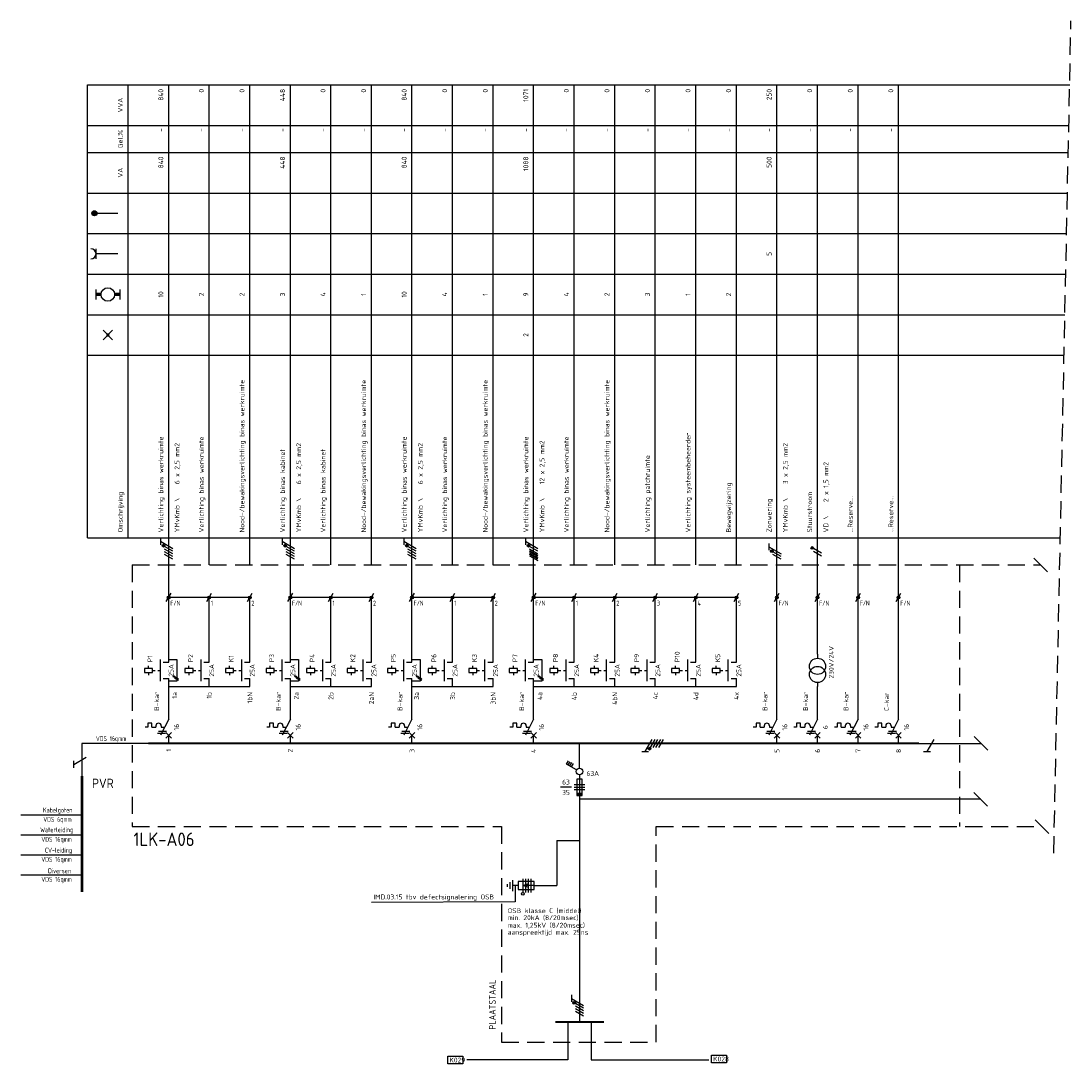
# Model space of a CAD drawing. Extents: x -1224 to 18134, y -20786 to 3554.
# Tile 38 of 88: x 1738 to 2126, y -624 to -239. Entities that reach past the tile are written whole.
import ezdxf
from ezdxf.enums import TextEntityAlignment as Align

# ---------------------------------------------------------------- set-up
doc = ezdxf.new("R2010")
doc.units = 0
doc.linetypes.add('HIDDEN', pattern=[9.525, 6.35, -3.175])
doc.linetypes.add('STABI11', pattern=[2, 1, -1])
doc.layers.get('0').update_dxf_attribs({"linetype": 'CONTINUOUS'})
for name, color, linetype in [('E-principe', 3, 'CONTINUOUS'), ('E-tekst', 2, 'CONTINUOUS'), ('EL$1----', 3, 'CONTINUOUS'), ('EL$1----_1LK-A01', 3, 'CONTINUOUS'), ('EL$1----_1LK-A08', 3, 'CONTINUOUS'), ('kast', 1, 'CONTINUOUS')]:
    doc.layers.add(name, color=color, linetype=linetype)
doc.styles.add('BURO-018', font='ISO.shx', dxfattribs={"height": 1.8})
doc.styles.add('BURO-035', font='ISO.shx', dxfattribs={"height": 3.5})
doc.styles.add('BURO-050', font='ISO.shx', dxfattribs={"height": 5})
doc.styles.get("Standard").update_dxf_attribs({"font": 'iso.shx'})

# ---------------------------------------------------------------- blocks, each defined once
blk = doc.blocks.new('E00515')
at = {"color": 0, "linetype": 'Continuous'}
for p, q in [((6, 1.5), (0, 1.5)), ((0, 1.5), (0, -1.5)), ((0, 0), (4, 0)), ((1.25, -2.5), (1.25, 2.5)), ((2.25, -2.5), (2.25, 2.5)), ((4, 0), (2.5, 0.5)), ((2.5, -0.5), (4, 0)), ((3.25, -2.5), (3.25, 2.5)), ((4.25, -2.5), (4.25, 2.5)), ((6, -1.5), (6, 1.5)), ((6, 0), (8, 0)), ((8, -2), (8, 2)), ((9, -1.25), (9, 1.25)), ((10, -0.5), (10, 0.5)), ((0, -1.5), (6, -1.5))]:
    blk.add_line(p, q, dxfattribs=at)
blk.add_circle((4.25, 3), 0.5, dxfattribs=at)
blk = doc.blocks.new('00P')
at = {"color": 0, "linetype": 'Continuous'}
for p, q in [((0, 31), (3, 31)), ((3, 31), (3, 23)), ((3, 23), (0, 23))]:
    blk.add_line(p, q, dxfattribs=at)
blk = doc.blocks.new('HL3')
at = {"color": 0, "linetype": 'Continuous'}
for p, q in [((-3, 6.98), (-3, 4.48)), ((-3, 5.73), (1.5, 3.13)), ((1.5, 2.13), (-1.5, 3.87)), ((1.5, 1.13), (-1.5, 2.87)), ((1.5, 0.13), (-1.5, 1.87)), ((1.5, -0.87), (-1.5, 0.87))]:
    blk.add_line(p, q, dxfattribs=at)
at = {"color": 0, "linetype": 'Continuous', "const_width": 0.5}
blk.add_lwpolyline([(-1.68, 4.12, 1), (-2.18, 4.12, 1)], format="xyb", close=True, dxfattribs=at)
at = {"color": 0, "linetype": 'Continuous'}
blk.add_circle((-1.93, 4.12), 0.5, dxfattribs=at)
blk = doc.blocks.new('0302A1_')
at = {"color": 0, "linetype": 'Continuous'}
blk.add_line((-0.87, -1.5), (0.87, 1.5), dxfattribs=at)
at = {"color": 0, "const_width": 0.5}
blk.add_lwpolyline([(-0.25, 0, 1), (0.25, 0, 1)], format="xyb", close=True, dxfattribs=at)
at = {"color": 0, "linetype": 'Continuous'}
blk.add_circle((0, 0), 0.5, dxfattribs=at)
blk = doc.blocks.new('L3')
at = {"color": 0, "linetype": 'Continuous'}
for p, q in [((-3, 75.98), (-3, 73.48)), ((-3, 74.73), (1.5, 72.13)), ((1.5, 71.13), (-1.5, 72.87)), ((1.5, 70.13), (-1.5, 71.87)), ((1.5, 69.13), (-1.5, 70.87)), ((1.5, 68.13), (-1.5, 69.87))]:
    blk.add_line(p, q, dxfattribs=at)
at = {"color": 0, "linetype": 'Continuous', "const_width": 0.5}
blk.add_lwpolyline([(-1.68, 73.12, 1), (-2.18, 73.12, 1)], format="xyb", close=True, dxfattribs=at)
at = {"color": 0, "linetype": 'Continuous'}
blk.add_circle((-1.93, 73.12), 0.5, dxfattribs=at)
blk = doc.blocks.new('L1')
at = {"color": 0, "linetype": 'Continuous'}
for p, q in [((-3, 73.98), (-3, 71.48)), ((-3, 72.73), (1.5, 70.13)), ((1.5, 69.13), (-1.5, 70.87)), ((1.5, 68.13), (-1.5, 69.87))]:
    blk.add_line(p, q, dxfattribs=at)
at = {"color": 0, "linetype": 'Continuous', "const_width": 0.5}
blk.add_lwpolyline([(-1.68, 71.12, 1), (-2.18, 71.12, 1)], format="xyb", close=True, dxfattribs=at)
at = {"color": 0, "linetype": 'Continuous'}
blk.add_circle((-1.93, 71.12), 0.5, dxfattribs=at)
blk = doc.blocks.new('B26')
at = {"color": 0, "linetype": 'Continuous'}
for p, q in [((0, 9), (0, 21)), ((0, 9), (-3, 3)), ((-7.75, 6), (-8.75, 6)), ((-7.75, 7.5), (-7.75, 6)), ((-6.25, 7.5), (-7.75, 7.5)), ((-6.25, 6), (-6.25, 7.5)), ((-6.25, 6), (-4.75, 6)), ((-4.75, 6.5), (-4.75, 6)), ((-3.75, 4.5), (-0.75, 4.5)), ((-2.75, 6.5), (-2.75, 6)), ((-2.75, 6), (-1.5, 6)), ((-1, 4), (1, 2)), ((-1, 2), (1, 4)), ((-4.125, 3.75), (-1.125, 3.75)), ((0, 0), (0, 3))]:
    blk.add_line(p, q, dxfattribs=at)
blk.add_arc((-3.75, 6.5), 1, 0, 180, dxfattribs=at)
at = {"color": 1, "style": 'BURO-018'}
blk.add_attdef('E_VRIJ1', (-3.548, 12), '', height=1.8, rotation=90, dxfattribs=at)
at = {"color": 1, "linetype": 'Continuous', "style": 'BURO-018'}
blk.add_attdef('E_IIA', text='', height=1.8, rotation=90, dxfattribs=at).set_placement((2, 6), align=Align.TOP_CENTER)
blk = doc.blocks.new('M2')
at = {"color": 0, "linetype": 'Continuous'}
for p, q in [((0, 30), (0, 33)), ((-6, 27.75), (-9, 27.75)), ((-9, 27.75), (-9, 26.25)), ((-7.5, 27.75), (-7.5, 28.75)), ((-6, 26.25), (-6, 27.75)), ((-6, 27.25), (-6, 27.25)), ((-3, 23), (-3, 31)), ((-2, 30), (0, 30)), ((-9, 26.25), (-6, 26.25)), ((-7.5, 26.25), (-7.5, 25.25)), ((-2, 24), (0, 24)), ((0, 21), (0, 24))]:
    blk.add_line(p, q, dxfattribs=at)
at = {"color": 0, "linetype": 'STABI11'}
blk.add_line((-6, 27), (-3, 27), dxfattribs=at)
at = {"color": 1, "linetype": 'Continuous', "style": 'BURO-018'}
blk.add_attdef('E_VRIJ1', (-6, 30), '', height=1.8, rotation=90, dxfattribs=at)
blk.add_attdef('E_IMS', text='', height=1.8, rotation=90, dxfattribs=at).set_placement((0, 27), align=Align.TOP_CENTER)
blk = doc.blocks.new('b1s')
at = {"color": 0, "linetype": 'Continuous'}
blk.add_line((0, 33), (0, 54), dxfattribs=at)
blk = doc.blocks.new('m1s')
at = {"color": 0, "linetype": 'Continuous'}
blk.add_line((0, 54), (0, 66), dxfattribs=at)
blk = doc.blocks.new('m1')
at = {"color": 0, "linetype": 'Continuous'}
blk.add_line((0, 21), (0, 33), dxfattribs=at)
blk = doc.blocks.new('M13')
at = {"color": 0, "linetype": 'Continuous'}
for p, q in [((0, 33), (0, 31.5)), ((0, 22.5), (0, 21))]:
    blk.add_line(p, q, dxfattribs=at)
for centre in [(0, 28.5), (0, 25.5)]:
    blk.add_circle(centre, 3, dxfattribs=at)
at = {"color": 1, "linetype": 'Continuous', "style": 'BURO-018'}
blk.add_attdef('E_VRIJ1', (6, 24), '', height=1.8, rotation=90, dxfattribs=at)
blk = doc.blocks.new('KOLNR1')
at = {"color": 0, "linetype": 'Continuous'}
for p, q in [((1.41, -1.41), (-1.41, 1.41)), ((-1.41, -1.41), (1.41, 1.41))]:
    blk.add_line(p, q, dxfattribs=at)
at = {"color": 0, "linetype": 'Continuous', "const_width": 0.5}
blk.add_lwpolyline([(-0.25, 0, 1), (0.25, 0, 1)], format="xyb", close=True, dxfattribs=at)
blk = doc.blocks.new('KOLNR5')
at = {"color": 0, "linetype": 'Continuous'}
for p, q in [((-3.5, -1.5), (-3.5, 1.5)), ((3.5, 1.5), (3.5, -1.5))]:
    blk.add_line(p, q, dxfattribs=at)
at = {"color": 0, "linetype": 'Continuous', "const_width": 1}
for points in [[(-2, 0), (-3.5, 0)], [(2, 0), (3.5, 0)]]:
    blk.add_lwpolyline(points, dxfattribs=at)
at = {"color": 0, "linetype": 'Continuous'}
blk.add_circle((0, 0), 2, dxfattribs=at)
blk = doc.blocks.new('KOLNR6')
at = {"color": 0, "linetype": 'Continuous'}
for p, q in [((-3.5, -1.5), (-3.5, 1.5)), ((3, 0), (-3.5, 0))]:
    blk.add_line(p, q, dxfattribs=at)
blk.add_arc((-5, 0), 1.5, 270, 90, dxfattribs=at)
blk = doc.blocks.new('KOLNR8')
at = {"color": 0, "linetype": 'Continuous'}
blk.add_line((-4, 0), (3, 0), dxfattribs=at)
at = {"color": 0, "linetype": 'Continuous', "const_width": 0.75}
blk.add_lwpolyline([(-4, -0.375, 1), (-4, 0.375, 1)], format="xyb", close=True, dxfattribs=at)
at = {"color": 0, "linetype": 'Continuous'}
blk.add_circle((-4, 0), 0.75, dxfattribs=at)
blk = doc.blocks.new('RAIL3')
at = {"color": 0, "linetype": 'Continuous'}
for p, q in [((-6, 0), (6, 0)), ((1.73, 3), (-0.87, -1.5)), ((2.98, 3), (0.48, 3))]:
    blk.add_line(p, q, dxfattribs=at)
blk = doc.blocks.new('072102')
at = {"color": 0, "linetype": 'Continuous'}
for p, q in [((-1, 0), (-1, -6)), ((1, 0), (-1, 0)), ((1, -6), (1, 0)), ((-3, -3), (-7, -3)), ((-1, -6), (1, -6)), ((-1, -6), (1, -6))]:
    blk.add_line(p, q, dxfattribs=at)
blk.add_solid([(-1, -6), (-1, -5), (1, -6), (1, -5)], dxfattribs=at)
at = {"color": 0, "linetype": 'Continuous', "style": 'BURO-018', "flags": 1}
for tag, p in [('E_ID', (0, 0)), ('E_MATCODE', (0, -5))]:
    blk.add_attdef(tag, p, '', height=1.8, dxfattribs=at)
at = {"color": 0, "linetype": 'Continuous', "style": 'BURO-018'}
blk.add_attdef('E_ISPH', text='', height=1.8, dxfattribs=at).set_placement((-5, -2), align=Align.CENTER)
blk.add_attdef('E_KODE', text='', height=1.8, dxfattribs=at).set_placement((3, -3), align=Align.MIDDLE_LEFT)
blk.add_attdef('E_ISP', text='', height=1.8, dxfattribs=at).set_placement((-5, -4), align=Align.TOP_CENTER)
blk = doc.blocks.new('0721013F')
at = {"color": 0, "linetype": 'Continuous'}
for p, q in [((-2, -2), (2, -2)), ((-2, -3), (2, -3)), ((2, -4), (-2, -4))]:
    blk.add_line(p, q, dxfattribs=at)

msp = doc.modelspace()

# ---------------------------------------------------------------- linework, layer by layer
at = {"layer": 'E-principe'}
for p, q in [((1784.64, -505.9), (1760.07, -505.9)), ((1760.07, -532.37), (1737.51, -532.37)), ((1760.07, -539.77), (1737.51, -539.77)), ((1760.07, -547.16), (1737.51, -547.16)), ((1760.07, -554.56), (1737.51, -554.56))]:
    msp.add_line(p, q, dxfattribs=at)
at = {"layer": 'E-principe', "const_width": 1}
msp.add_lwpolyline([(1760.07, -517.9), (1760.07, -560.82)], dxfattribs=at)
at = {"layer": 'EL$1----', "linetype": 'HIDDEN'}
msp.add_line((2119.54, -546.51), (2125.9, -238.8), dxfattribs=at)
at = {"layer": 'EL$1----'}
for p, q in [((1925.64, -434.54), (1928.64, -436.27)), ((1925.64, -435.54), (1928.64, -437.27)), ((1925.64, -436.54), (1928.64, -438.27)), ((2117.17, -442.43), (2112.1, -437.37)), ((1807.14, -451.9), (1792.14, -451.9)), ((1822.14, -451.9), (1807.14, -451.9)), ((1852.14, -451.9), (1837.14, -451.9)), ((1867.14, -451.9), (1852.14, -451.9)), ((1897.14, -451.9), (1882.14, -451.9)), ((1912.14, -451.9), (1897.14, -451.9)), ((1942.14, -451.9), (1927.14, -451.9)), ((1957.14, -451.9), (1942.14, -451.9)), ((1972.14, -451.9), (1957.14, -451.9)), ((1987.14, -451.9), (1972.14, -451.9)), ((2002.14, -451.9), (1987.14, -451.9)), ((2095.13, -508.43), (2090.06, -503.37)), ((1944.1, -517.51), (1944.1, -608.87)), ((2095.03, -529.07), (2089.96, -524)), ((2117.75, -539.17), (2112.68, -534.1)), ((1935.73, -541.73), (1944.1, -541.73)), ((1935.73, -541.73), (1935.73, -558.46)), ((1920.36, -558.46), (1920.36, -564.47)), ((1927.36, -558.46), (1935.73, -558.46)), ((1920.36, -564.47), (1867.1, -564.72)), ((1939.74, -608.87), (1939.74, -622.91)), ((1948.46, -608.87), (1948.46, -622.91)), ((1939.74, -622.91), (1902.41, -622.91)), ((1948.46, -622.91), (1991.91, -622.91))]:
    msp.add_line(p, q, dxfattribs=at)
at = {"layer": 'EL$1----', "linetype": 'Continuous'}
for p, q in [((2033.64, -435.61), (2030.64, -433.88)), ((2033.64, -436.61), (2030.64, -434.88)), ((1795.81, -482.16), (1794.31, -481.29)), ((1840.81, -482.16), (1839.31, -481.29)), ((1885.81, -482.16), (1884.31, -481.29)), ((1930.81, -482.16), (1929.31, -481.29)), ((1795.81, -482.66), (1794.31, -481.79)), ((1840.81, -482.66), (1839.31, -481.79)), ((1885.81, -482.66), (1884.31, -481.79)), ((1930.81, -482.66), (1929.31, -481.79)), ((1944.1, -514.92), (1944.1, -505.9)), ((2069.64, -505.9), (2092.59, -505.9)), ((1939.35, -513.52), (1940.05, -512.3)), ((1939.96, -513.87), (1940.66, -512.65)), ((1943.02, -515.63), (1939.35, -513.52)), ((1940.56, -514.22), (1941.26, -513)), ((1941.17, -514.57), (1941.87, -513.35)), ((2092.5, -526.53), (1944.1, -526.53)), ((1941.1, -598.89), (1941.1, -601.39)), ((1941.1, -600.14), (1945.6, -602.74)), ((1945.6, -603.74), (1942.6, -602.01)), ((1945.6, -604.74), (1942.6, -603.01)), ((1945.6, -605.74), (1942.6, -604.01)), ((1945.6, -606.74), (1942.6, -605.01))]:
    msp.add_line(p, q, dxfattribs=at)
at = {"layer": 'EL$1----', "color": 3, "linetype": 'Continuous'}
for p, q in [((2072.65, -508.9), (2075.25, -504.4)), ((2071.4, -508.9), (2073.9, -508.9))]:
    msp.add_line(p, q, dxfattribs=at)
at = {"layer": 'EL$1----', "linetype": 'Continuous', "const_width": 0.5}
for points in [[(2030.46, -433.63, 1), (2029.96, -433.63, 1)], [(1942.42, -601.76, 1), (1941.92, -601.76, 1)]]:
    msp.add_lwpolyline(points, format="xyb", close=True, dxfattribs=at)
at = {"layer": 'EL$1----', "linetype": 'Continuous', "const_width": 0.7}
msp.add_lwpolyline([(1935.1, -608.87), (1953.1, -608.87)], dxfattribs=at)
at = {"layer": 'EL$1----', "linetype": 'Continuous'}
for centre, radius in [((2030.21, -433.63), 0.5), ((1794.1, -481.17), 0.25), ((1839.1, -481.17), 0.25), ((1884.1, -481.17), 0.25), ((1929.1, -481.17), 0.25), ((1944.1, -516.26), 1.25), ((1942.17, -601.76), 0.5)]:
    msp.add_circle(centre, radius, dxfattribs=at)
at = {"layer": 'EL$1----_1LK-A01', "color": 1}
for p, q in [((1762.14, -262.4), (2125.41, -262.4)), ((1762.14, -429.9), (1762.14, -262.4)), ((1777.14, -429.9), (1777.14, -262.4)), ((1762.14, -277.4), (2125.1, -277.4)), ((1762.14, -287.4), (2124.9, -287.4)), ((1762.14, -302.4), (2124.59, -302.4)), ((1762.14, -317.4), (2124.28, -317.4)), ((1762.14, -332.4), (2123.97, -332.4)), ((1762.14, -347.4), (2123.66, -347.4)), ((1762.14, -362.4), (2123.35, -362.4)), ((1762.14, -429.9), (2121.95, -429.9))]:
    msp.add_line(p, q, dxfattribs=at)
at = {"layer": 'EL$1----_1LK-A01'}
for p, q in [((1792.14, -439.9), (1792.14, -262.4)), ((1807.14, -439.9), (1807.14, -262.4)), ((1822.14, -439.9), (1822.14, -262.4)), ((1837.14, -439.9), (1837.14, -262.4)), ((1852.14, -439.9), (1852.14, -262.4)), ((1867.14, -439.9), (1867.14, -262.4)), ((1882.14, -439.9), (1882.14, -262.4)), ((1897.14, -439.9), (1897.14, -262.4)), ((1912.14, -439.9), (1912.14, -262.4)), ((1927.14, -439.9), (1927.14, -262.4)), ((1942.14, -439.9), (1942.14, -262.4)), ((1957.14, -439.9), (1957.14, -262.4)), ((1972.14, -439.9), (1972.14, -262.4)), ((1987.14, -439.9), (1987.14, -262.4)), ((2002.14, -439.9), (2002.14, -262.4)), ((2017.14, -439.9), (2017.14, -262.4)), ((2032.14, -439.9), (2032.14, -262.4)), ((2047.14, -439.9), (2047.14, -262.4)), ((2062.14, -439.9), (2062.14, -262.4)), ((1792.14, -484.9), (1807.14, -484.9)), ((1807.14, -484.9), (1822.14, -484.9)), ((1837.14, -484.9), (1852.14, -484.9)), ((1852.14, -484.9), (1867.14, -484.9)), ((1882.14, -484.9), (1897.14, -484.9)), ((1897.14, -484.9), (1912.14, -484.9)), ((1927.14, -484.9), (2002.14, -484.9))]:
    msp.add_line(p, q, dxfattribs=at)
at = {"layer": 'EL$1----_1LK-A01', "color": 1, "linetype": 'HIDDEN'}
for p, q in [((1778.64, -439.9), (2114.64, -439.9)), ((1778.64, -439.9), (1778.64, -536.63)), ((2084.62, -439.9), (2084.62, -536.63))]:
    msp.add_line(p, q, dxfattribs=at)
at = {"layer": 'EL$1----_1LK-A01'}
for points in [[(1799.64, -505.9, 0.7, 0.7, 0), (1784.64, -505.9, 0.7, 0.7, 0)], [(1814.64, -505.9, 0.7, 0.7, 0), (1799.64, -505.9, 0.7, 0.7, 0)], [(1829.64, -505.9, 0.7, 0.7, 0), (1814.64, -505.9, 0.7, 0.7, 0)], [(1844.64, -505.9, 0.7, 0.7, 0), (1829.64, -505.9, 0.7, 0.7, 0)], [(1859.64, -505.9, 0.7, 0.7, 0), (1844.64, -505.9, 0.7, 0.7, 0)], [(1874.64, -505.9, 0.7, 0.7, 0), (1859.64, -505.9, 0.7, 0.7, 0)], [(1889.64, -505.9, 0.7, 0.7, 0), (1874.64, -505.9, 0.7, 0.7, 0)], [(1904.64, -505.9, 0.7, 0.7, 0), (1889.64, -505.9, 0.7, 0.7, 0)], [(1919.64, -505.9, 0.7, 0.7, 0), (1904.64, -505.9, 0.7, 0.7, 0)], [(1934.64, -505.9, 0.7, 0.7, 0), (1919.64, -505.9, 0.7, 0.7, 0)], [(1949.64, -505.9, 0.7, 0.7, 0), (1934.64, -505.9, 0.7, 0.7, 0)], [(1964.64, -505.9, 0.7, 0.7, 0), (1949.64, -505.9, 0.7, 0.7, 0)], [(1994.64, -505.9, 0.7, 0.7, 0), (1979.64, -505.9, 0.7, 0.7, 0)], [(2009.64, -505.9, 0.7, 0.7, 0), (1994.64, -505.9, 0.7, 0.7, 0)], [(2024.64, -505.9, 0.7, 0.7, 0), (2009.64, -505.9, 0.7, 0.7, 0)], [(2039.64, -505.9, 0.7, 0.7, 0), (2024.64, -505.9, 0.7, 0.7, 0)], [(2054.64, -505.9, 0.7, 0.7, 0), (2039.64, -505.9, 0.7, 0.7, 0)], [(2069.64, -505.9, 0.7, 0.7, 0), (2054.64, -505.9, 0.7, 0.7, 0)]]:
    msp.add_lwpolyline(points, format="xyseb", dxfattribs=at)
at = {"layer": 'EL$1----_1LK-A01', "color": 3}
msp.add_lwpolyline([(1979.64, -505.9, 0.7, 0.7, 0), (1964.64, -505.9, 0.7, 0.7, 0)], format="xyseb", dxfattribs=at)
at = {"layer": 'EL$1----_1LK-A08', "color": 2}
for p, q in [((1992.98, -621.2), (1998.51, -621.2)), ((1992.98, -624.03), (1992.98, -621.2)), ((1998.51, -621.2), (1998.51, -624.03)), ((1895.44, -621.58), (1900.97, -621.58)), ((1895.44, -624.41), (1895.44, -621.58)), ((1900.97, -624.41), (1895.44, -624.41)), ((1900.97, -621.58), (1900.97, -624.41)), ((1998.51, -624.03), (1992.98, -624.03))]:
    msp.add_line(p, q, dxfattribs=at)
at = {"layer": 'kast', "color": 1, "linetype": 'HIDDEN'}
for p, q in [((1778.64, -536.63), (1915.26, -536.63)), ((1972.5, -536.63), (2115.22, -536.63))]:
    msp.add_line(p, q, dxfattribs=at)
at = {"layer": 'kast', "linetype": 'HIDDEN'}
for p, q in [((1915.26, -536.63), (1915.26, -616.29)), ((1972.5, -616.29), (1972.5, -536.63)), ((1915.26, -616.29), (1972.5, -616.29))]:
    msp.add_line(p, q, dxfattribs=at)

# ---------------------------------------------------------------- block references
at = {"layer": 'E-principe', "xscale": -1, "rotation": 90}
msp.add_blockref('RAIL3', (1760.07, -511.9), dxfattribs=at)
at = {"layer": 'EL$1----'}
for name, p in [('L3', (1792.14, -505.9)), ('L3', (1837.14, -505.9)), ('L3', (1882.14, -505.9)), ('L3', (1927.14, -505.9)), ('L1', (2017.14, -505.9)), ('0302A1_', (1792.14, -451.9)), ('0302A1_', (1807.14, -451.9)), ('0302A1_', (1822.14, -451.9)), ('0302A1_', (1837.14, -451.9)), ('0302A1_', (1837.14, -451.9)), ('0302A1_', (1852.14, -451.9)), ('0302A1_', (1867.14, -451.9)), ('0302A1_', (1882.14, -451.9)), ('0302A1_', (1882.14, -451.9)), ('0302A1_', (1897.14, -451.9)), ('0302A1_', (1912.14, -451.9)), ('0302A1_', (1927.14, -451.9)), ('0302A1_', (1927.14, -451.9)), ('0302A1_', (1942.14, -451.9)), ('0302A1_', (1957.14, -451.9)), ('0302A1_', (1972.14, -451.9)), ('0302A1_', (1987.14, -451.9)), ('0302A1_', (2002.14, -451.9)), ('0302A1_', (2017.14, -451.9)), ('0302A1_', (2017.14, -451.9)), ('0302A1_', (2032.14, -451.9)), ('0302A1_', (2032.14, -451.9)), ('0302A1_', (2047.14, -451.9)), ('0302A1_', (2047.14, -451.9)), ('0302A1_', (2062.14, -451.9)), ('0302A1_', (2062.14, -451.9)), ('00P', (1792.14, -505.9)), ('00P', (1837.14, -505.9)), ('00P', (1882.14, -505.9)), ('00P', (1927.14, -505.9)), ('0721013F', (1944.1, -519.1))]:
    msp.add_blockref(name, p, dxfattribs=at)
at = {"layer": 'EL$1----', "color": 3, "rotation": 90}
msp.add_blockref('HL3', (1974.14, -505.9), dxfattribs=at)
at = {"layer": 'EL$1----'}
ref = msp.add_blockref('072102', (1944.1, -519.1), dxfattribs=at)
ref.add_attrib('E_ISPH', '63', dxfattribs={"layer": '0', "color": 1, "linetype": 'Continuous', "height": 1.8, "style": 'BURO-018'}).set_placement((1939.1, -521.1), align=Align.CENTER)
ref.add_attrib('E_ISP', '35', dxfattribs={"layer": '0', "color": 1, "linetype": 'Continuous', "height": 1.8, "style": 'BURO-018'}).set_placement((1939.1, -523.1), align=Align.TOP_CENTER)
at = {"layer": 'EL$1----', "rotation": 180}
msp.add_blockref('E00515', (1927.36, -558.46), dxfattribs=at)
at = {"layer": 'EL$1----_1LK-A01', "xscale": 1.25, "yscale": 1.25, "zscale": 1.25}
for name, p in [('KOLNR8', (1769.64, -309.9)), ('KOLNR6', (1769.64, -324.9)), ('KOLNR5', (1769.64, -339.9)), ('KOLNR1', (1769.64, -354.9))]:
    msp.add_blockref(name, p, dxfattribs=at)
at = {"layer": 'EL$1----_1LK-A01'}
for name, p in [('m1s', (1792.14, -505.9)), ('m1s', (1837.14, -505.9)), ('m1s', (1882.14, -505.9)), ('m1s', (1927.14, -505.9)), ('m1s', (2017.14, -505.9)), ('m1s', (2032.14, -505.9)), ('m1s', (2047.14, -505.9)), ('m1s', (2062.14, -505.9)), ('b1s', (1792.14, -505.9)), ('b1s', (1807.14, -505.9)), ('b1s', (1822.14, -505.9)), ('b1s', (1837.14, -505.9)), ('b1s', (1852.14, -505.9)), ('b1s', (1867.14, -505.9)), ('b1s', (1882.14, -505.9)), ('b1s', (1897.14, -505.9)), ('b1s', (1912.14, -505.9)), ('b1s', (1927.14, -505.9)), ('b1s', (1942.14, -505.9)), ('b1s', (1957.14, -505.9)), ('b1s', (1972.14, -505.9)), ('b1s', (1987.14, -505.9)), ('b1s', (2002.14, -505.9)), ('b1s', (2017.14, -505.9)), ('b1s', (2032.14, -505.9)), ('b1s', (2047.14, -505.9)), ('b1s', (2062.14, -505.9)), ('m1', (2017.14, -505.9)), ('m1', (2047.14, -505.9)), ('m1', (2062.14, -505.9))]:
    msp.add_blockref(name, p, dxfattribs=at)
for name, p, values in [('M2', (1792.14, -505.9), {'E_IMS': '25A', 'E_VRIJ1': 'P1'}), ('M2', (1807.14, -505.9), {'E_IMS': '25A', 'E_VRIJ1': 'P2'}), ('M2', (1822.14, -505.9), {'E_IMS': '25A', 'E_VRIJ1': 'K1'}), ('M2', (1837.14, -505.9), {'E_IMS': '25A', 'E_VRIJ1': 'P3'}), ('M2', (1852.14, -505.9), {'E_IMS': '25A', 'E_VRIJ1': 'P4'}), ('M2', (1867.14, -505.9), {'E_IMS': '25A', 'E_VRIJ1': 'K2'}), ('M2', (1882.14, -505.9), {'E_IMS': '25A', 'E_VRIJ1': 'P5'}), ('M2', (1897.14, -505.9), {'E_IMS': '25A', 'E_VRIJ1': 'P6'}), ('M2', (1912.14, -505.9), {'E_IMS': '25A', 'E_VRIJ1': 'K3'}), ('M2', (1927.14, -505.9), {'E_IMS': '25A', 'E_VRIJ1': 'P7'}), ('M2', (1942.14, -505.9), {'E_IMS': '25A', 'E_VRIJ1': 'P8'}), ('M2', (1957.14, -505.9), {'E_IMS': '25A', 'E_VRIJ1': 'K4'}), ('M2', (1972.14, -505.9), {'E_IMS': '25A', 'E_VRIJ1': 'P9'}), ('M2', (1987.14, -505.9), {'E_IMS': '25A', 'E_VRIJ1': 'P10'}), ('M2', (2002.14, -505.9), {'E_IMS': '25A', 'E_VRIJ1': 'K5'}), ('M13', (2032.14, -505.9), {'E_VRIJ1': '230V/24V'}), ('B26', (1792.14, -505.9), {'E_IIA': '16', 'E_VRIJ1': 'B-kar'}), ('B26', (1837.14, -505.9), {'E_IIA': '16', 'E_VRIJ1': 'B-kar'}), ('B26', (1882.14, -505.9), {'E_IIA': '16', 'E_VRIJ1': 'B-kar'}), ('B26', (1927.14, -505.9), {'E_IIA': '16', 'E_VRIJ1': 'B-kar'}), ('B26', (2017.14, -505.9), {'E_IIA': '16', 'E_VRIJ1': 'B-kar'}), ('B26', (2032.14, -505.9), {'E_IIA': '6', 'E_VRIJ1': 'B-kar'}), ('B26', (2047.14, -505.9), {'E_IIA': '16', 'E_VRIJ1': 'B-kar'}), ('B26', (2062.14, -505.9), {'E_IIA': '16', 'E_VRIJ1': 'C-kar'})]:
    msp.add_blockref(name, p, dxfattribs=at).add_auto_attribs(values)

# ---------------------------------------------------------------- texts
at = {"layer": 'E-principe', "color": 2, "style": 'BURO-035'}
msp.add_text('PVR', height=3.5, dxfattribs=at).set_placement((1763.78, -522.42))
at = {"layer": 'E-tekst', "color": 1, "width": 0.8}
for s, p in [('F/N', (1792.76, -454.93)), ('1', (1807.76, -454.93)), ('2', (1822.76, -454.93)), ('F/N', (1837.76, -454.93)), ('1', (1852.76, -454.93)), ('2', (1867.76, -454.93)), ('F/N', (1882.76, -454.93)), ('1', (1897.76, -454.93)), ('2', (1912.76, -454.93)), ('F/N', (1927.76, -454.93)), ('1', (1942.76, -454.93)), ('2', (1957.76, -454.93)), ('3', (1972.76, -454.93)), ('4', (1987.76, -454.93)), ('5', (2002.76, -454.93)), ('F/N', (2017.76, -454.93)), ('F/N', (2032.76, -454.93)), ('F/N', (2047.76, -454.93)), ('F/N', (2062.76, -454.93)), ('VDS 16qmm', (1765.22, -504.99)), ('Kabelgoten', (1745.66, -531.43)), ('VDS 6qmm', (1745.77, -534.86)), ('Waterleiding', (1744.63, -538.72)), ('VDS 16qmm', (1745.05, -542.25)), ('CV-leiding', (1746.38, -546.27)), ('VDS 16qmm', (1745.04, -549.65)), ('VDS 16qmm', (1745.04, -557.04)), ('Diversen', (1747.51, -553.9))]:
    msp.add_text(s, height=1.8, dxfattribs=at).set_placement(p)
at = {"layer": 'EL$1----', "color": 1, "style": 'BURO-018'}
msp.add_text('63A', height=1.8, dxfattribs=at).set_placement((1948.99, -516.1), align=Align.TOP_CENTER)
for s, p in [('IMD.03.15 tbv defectsignalering OSB', (1867.89, -563.55)), ('OSB klasse C (middel)', (1917.53, -568.64)), ('min. 20kA (8/20msec)', (1917.53, -571.22)), ('aanspreektijd max. 25ns', (1917.53, -576.61)), ('max. 1,25kV (8/20msec)', (1917.53, -574))]:
    msp.add_text(s, height=1.8, dxfattribs=at).set_placement(p)
for s, p in [('K029', (1895.98, -622.07)), ('K028', (1993.51, -621.68))]:
    msp.add_text(s, height=1.8, dxfattribs=at).set_placement(p, align=Align.TOP_LEFT)
at = {"layer": 'EL$1----_1LK-A01', "color": 1, "style": 'BURO-018'}
for s, p in [('840', (1790.14, -263.9)), ('0', (1805.14, -263.9)), ('0', (1820.14, -263.9)), ('448', (1835.14, -263.9)), ('0', (1850.14, -263.9)), ('0', (1865.14, -263.9)), ('840', (1880.14, -263.9)), ('0', (1895.14, -263.9)), ('0', (1910.14, -263.9)), ('1071', (1925.14, -263.9)), ('0', (1940.14, -263.9)), ('0', (1955.14, -263.9)), ('0', (1970.14, -263.9)), ('0', (1985.14, -263.9)), ('0', (2000.14, -263.9)), ('250', (2015.14, -263.9)), ('0', (2030.14, -263.9)), ('0', (2045.14, -263.9)), ('0', (2060.14, -263.9)), ('-', (1790.14, -278.4)), ('-', (1805.14, -278.4)), ('-', (1820.14, -278.4)), ('-', (1835.14, -278.4)), ('-', (1850.14, -278.4)), ('-', (1865.14, -278.4)), ('-', (1880.14, -278.4)), ('-', (1895.14, -278.4)), ('-', (1910.14, -278.4)), ('-', (1925.14, -278.4)), ('-', (1940.14, -278.4)), ('-', (1955.14, -278.4)), ('-', (1970.14, -278.4)), ('-', (1985.14, -278.4)), ('-', (2000.14, -278.4)), ('-', (2015.14, -278.4)), ('-', (2030.14, -278.4)), ('-', (2045.14, -278.4)), ('-', (2060.14, -278.4)), ('840', (1790.14, -288.9)), ('448', (1835.14, -288.9)), ('840', (1880.14, -288.9)), ('1088', (1925.14, -288.9)), ('500', (2015.14, -288.9))]:
    msp.add_text(s, height=1.8, rotation=90, dxfattribs=at).set_placement(p, align=Align.RIGHT)
for s, p in [('VVA', (1775.14, -269.9)), ('Gel.%', (1775.14, -282.4)), ('VA', (1775.14, -294.9)), ('5', (2015.14, -324.9)), ('10', (1790.14, -339.9)), ('2', (1805.14, -339.9)), ('2', (1820.14, -339.9)), ('3', (1835.14, -339.9)), ('4', (1850.14, -339.9)), ('1', (1865.14, -339.9)), ('10', (1880.14, -339.9)), ('4', (1895.14, -339.9)), ('1', (1910.14, -339.9)), ('9', (1925.14, -339.9)), ('4', (1940.14, -339.9)), ('2', (1955.14, -339.9)), ('3', (1970.14, -339.9)), ('1', (1985.14, -339.9)), ('2', (2000.14, -339.9)), ('2', (1925.14, -354.9))]:
    msp.add_text(s, height=1.8, rotation=90, dxfattribs=at).set_placement(p, align=Align.CENTER)
for s, p in [('Nood-/bewakingsverlichting binas werkruimte', (1820.14, -427.9)), ('Nood-/bewakingsverlichting binas werkruimte', (1865.14, -427.9)), ('Nood-/bewakingsverlichting binas werkruimte', (1910.14, -427.9)), ('Nood-/bewakingsverlichting binas werkruimte', (1955.14, -427.9)), ('Verlichting binas werkruimte', (1790.14, -427.9)), ('Verlichting binas werkruimte', (1805.14, -427.9)), ('Verlichting binas werkruimte', (1880.14, -427.9)), ('Verlichting binas werkruimte', (1895.14, -427.9)), ('Verlichting binas werkruimte', (1925.14, -427.9)), ('Verlichting binas werkruimte', (1940.14, -427.9)), ('Verlichting systeembeheerder', (1985.14, -427.9)), ('Verlichting binas kabinet', (1835.14, -427.9)), ('Verlichting binas kabinet', (1850.14, -427.9)), ('YMvKmb \\    12 x 2,5 mm2', (1931.14, -427.9)), ('YMvKmb \\    6 x 2,5 mm2', (1796.14, -427.9)), ('YMvKmb \\    6 x 2,5 mm2', (1841.14, -427.9)), ('YMvKmb \\    6 x 2,5 mm2', (1886.14, -427.9)), ('Verlichting patchruimte', (1970.14, -427.9)), ('YMvKmb \\    3 x 2,5 mm2', (2021.14, -427.9)), ('VD \\    2 x 1,5 mm2', (2036.14, -427.9)), ('Bewegwijzering', (2000.14, -427.9)), ('Omschrijving', (1775.14, -427.9)), ('Stuurstroom', (2030.14, -427.9)), ('...Reserve...', (2045.14, -427.9)), ('...Reserve...', (2060.14, -427.9)), ('Zonwering', (2015.14, -427.9))]:
    msp.add_text(s, height=1.8, rotation=90, dxfattribs=at).set_placement(p)
for s, p in [('1a', (1794.34, -486.9)), ('1b', (1807.14, -486.9)), ('1bN', (1822.14, -486.9)), ('2a', (1839.34, -486.9)), ('2b', (1852.14, -486.9)), ('2aN', (1867.14, -486.9)), ('3a', (1883.8, -486.9)), ('3b', (1897.14, -486.9)), ('3bN', (1912.14, -486.9)), ('4a', (1929.4, -486.9)), ('4b', (1942.14, -486.9)), ('4bN', (1957.14, -486.9)), ('4c', (1972.14, -486.9)), ('4d', (1987.14, -486.9)), ('4x', (2002.14, -486.9)), ('1', (1792.14, -507.9)), ('2', (1837.14, -507.9)), ('3', (1882.14, -507.9)), ('4', (1927.14, -507.9)), ('5', (2017.14, -507.9)), ('6', (2032.14, -507.9)), ('7', (2047.14, -507.9)), ('8', (2062.14, -507.9))]:
    msp.add_text(s, height=1.8, rotation=90, dxfattribs=at).set_placement(p, align=Align.MIDDLE_RIGHT)
at = {"layer": 'kast', "color": 2, "style": 'BURO-050'}
msp.add_text('1LK-A06', height=5, dxfattribs=at).set_placement((1801.71, -541.33), align=Align.MIDDLE_RIGHT)
at = {"layer": 'kast', "color": 2, "linetype": 'HIDDEN', "style": 'BURO-018'}
msp.add_text('PLAATSTAAL', height=2.5, rotation=90, dxfattribs=at).set_placement((1911.89, -593.25), align=Align.MIDDLE_RIGHT)

doc.saveas('drawing.dxf')
